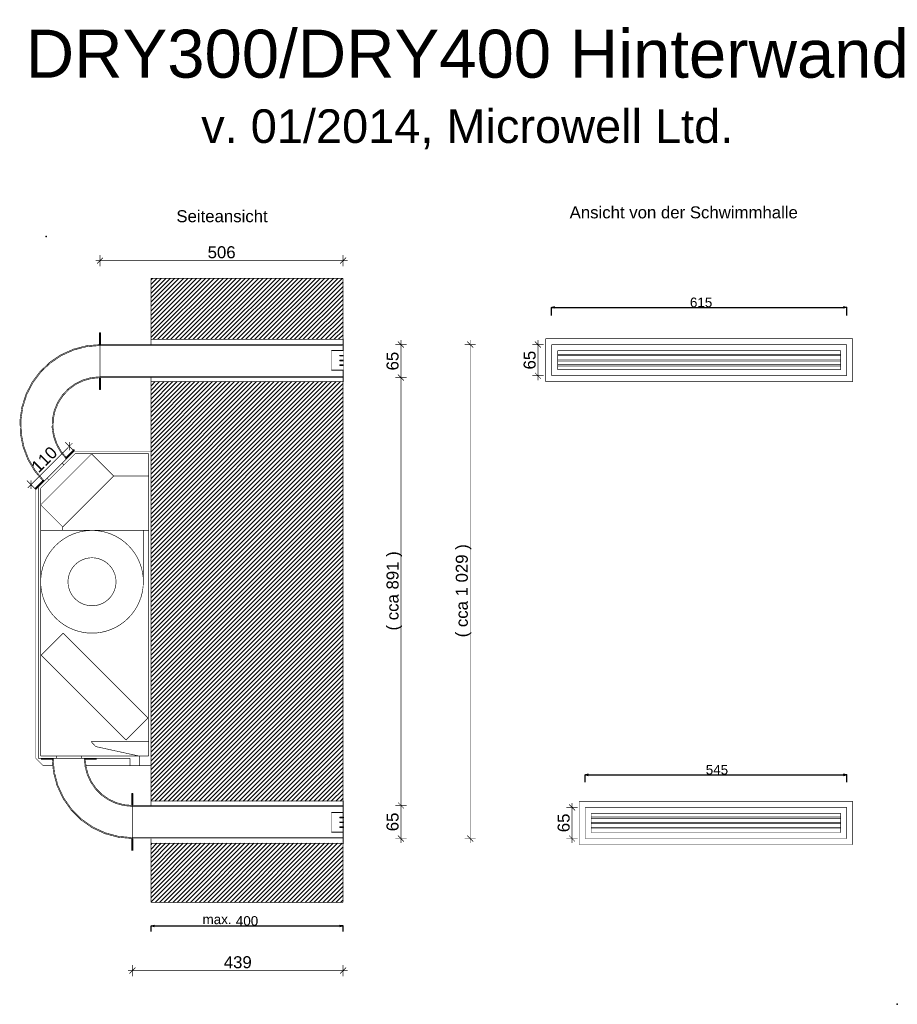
# Model space of a CAD drawing. Extents: x 20560 to 22389, y 912 to 2963.
import ezdxf

# ---------------------------------------------------------------- set-up
doc = ezdxf.new("R2010")
doc.units = 0
doc.header["$MEASUREMENT"] = 0
doc.linetypes.add('Achse', pattern=[11.5, 0, -4, 7.5, 0])
for name, color, linetype in [('Aktivní body', 7, 'Continuous'), ('Desky', 7, 'Continuous'), ('Kóty délkové', 7, 'Continuous'), ('Nábytek a zařízení', 7, 'Continuous'), ('Oblouky a kružnice', 7, 'Continuous'), ('Střechy', 7, 'Continuous'), ('Textové bloky', 7, 'Continuous'), ('Výplně', 7, 'Continuous'), ('Zdi', 7, 'Continuous'), ('Čáry', 7, 'Continuous')]:
    doc.layers.add(name, color=color, linetype=linetype)
doc.styles.add('GENERATED_STYLE_1', font='ARIAL.ttf')
doc.dimstyles.new('Dimstyle_212', dxfattribs={"dimtxt": 25, "dimasz": 11.875, "dimexe": 0.18, "dimexo": 0, "dimgap": 0.09, "dimtad": 1, "dimdec": 0, "dimzin": 0, "dimdsep": 46, "dimtxsty": 'GENERATED_STYLE_1', "dimblk": 'ARROWHEAD_6', "dimblk1": 'ARROWHEAD_6', "dimblk2": 'ARROWHEAD_6', "dimcen": 0.09, "dimclrd": 7, "dimclre": 7, "dimclrt": 7, "dimazin": 0, "dimtfac": 1, "dimtdec": 4, "dimtmove": 0, "dimatfit": 0, "dimfxl": 1, "dimtolj": 1, "dimtzin": 0, "dimarcsym": 0})
doc.dimstyles.new('Peter', dxfattribs={"dimtxt": 20, "dimasz": 7.125, "dimexe": 0.18, "dimexo": 0, "dimgap": 0.09, "dimtad": 1, "dimdec": 0, "dimzin": 0, "dimdsep": 46, "dimtxsty": 'GENERATED_STYLE_1', "dimblk": 'ARROWHEAD_3', "dimblk1": 'ARROWHEAD_3', "dimblk2": 'ARROWHEAD_3', "dimcen": 0.09, "dimclrd": 7, "dimclre": 7, "dimclrt": 7, "dimazin": 0, "dimtfac": 1, "dimtdec": 4, "dimtmove": 0, "dimatfit": 0, "dimfxl": 1, "dimtolj": 1, "dimtzin": 0, "dimarcsym": 0})
pattern_1 = [(45, (0, 0), (-4.596194, 4.596194), [])]

# ---------------------------------------------------------------- blocks, each defined once
blk = doc.blocks.new('HATCH_15', base_point=(20720, 1424.6))
at = {"layer": 'Výplně'}
blk.add_hatch(color=7, dxfattribs=at).paths.add_polyline_path([(20720, 1424.6), (20695, 1424.6), (20695, 1422.6), (20720, 1422.6)], flags=0)
at = {"layer": 'Výplně', "color": 7, "linetype": 'Continuous', "const_width": 1.25}
blk.add_lwpolyline([(20720, 1424.6), (20695, 1424.6), (20695, 1422.6), (20720, 1422.6)], close=True, dxfattribs=at)
blk = doc.blocks.new('HATCH_16', base_point=(20630, 1424.6))
at = {"layer": 'Výplně'}
blk.add_hatch(color=7, dxfattribs=at).paths.add_polyline_path([(20630, 1424.6), (20605, 1424.6), (20605, 1422.6), (20630, 1422.6)], flags=0)
at = {"layer": 'Výplně', "color": 7, "linetype": 'Continuous', "const_width": 1.25}
blk.add_lwpolyline([(20630, 1424.6), (20605, 1424.6), (20605, 1422.6), (20630, 1422.6)], close=True, dxfattribs=at)
blk = doc.blocks.new('HATCH_17', base_point=(20673.1, 2068))
at = {"layer": 'Výplně'}
blk.add_hatch(color=7, dxfattribs=at).paths.add_polyline_path([(20673.1, 2068), (20655.4, 2050.3), (20656.9, 2048.9), (20674.5, 2066.6)], flags=0)
at = {"layer": 'Výplně', "color": 7, "linetype": 'Continuous', "const_width": 1.25}
blk.add_lwpolyline([(20673.1, 2068), (20655.4, 2050.3), (20656.9, 2048.9), (20674.5, 2066.6)], close=True, dxfattribs=at)
blk = doc.blocks.new('HATCH_18', base_point=(20609.5, 2004.4))
at = {"layer": 'Výplně'}
blk.add_hatch(color=7, dxfattribs=at).paths.add_polyline_path([(20609.5, 2004.4), (20591.8, 1986.7), (20593.2, 1985.3), (20610.9, 2002.9)], flags=0)
at = {"layer": 'Výplně', "color": 7, "linetype": 'Continuous', "const_width": 1.25}
blk.add_lwpolyline([(20609.5, 2004.4), (20591.8, 1986.7), (20593.2, 1985.3), (20610.9, 2002.9)], close=True, dxfattribs=at)
blk = doc.blocks.new('HATCH_19', base_point=(21233.9, 1124.6))
at = {"layer": 'Zdi'}
h = blk.add_hatch(dxfattribs=at)
h.set_pattern_fill('cihla plná', scale=6.5, angle=45, style=0, pattern_type=0)
h.set_pattern_definition(pattern_1)
h.paths.add_polyline_path([(21233.9, 1124.6), (21233.9, 1247.6), (20833.9, 1247.6), (20833.9, 1124.6)], flags=0)
blk = doc.blocks.new('HATCH_20', base_point=(21233.9, 2209.6))
at = {"layer": 'Zdi'}
h = blk.add_hatch(dxfattribs=at)
h.set_pattern_fill('cihla plná', scale=6.5, angle=45, style=0, pattern_type=0)
h.set_pattern_definition(pattern_1)
h.paths.add_polyline_path([(21233.9, 2209.6), (20833.9, 2209.6), (20833.9, 1335.6), (21233.9, 1335.6)], flags=0)
blk = doc.blocks.new('HATCH_21', base_point=(21233.9, 2424.6))
at = {"layer": 'Zdi'}
h = blk.add_hatch(dxfattribs=at)
h.set_pattern_fill('cihla plná', scale=6.5, angle=45, style=0, pattern_type=0)
h.set_pattern_definition(pattern_1)
h.paths.add_polyline_path([(21233.9, 2424.6), (20833.9, 2424.6), (20833.9, 2297.6), (21233.9, 2297.6)], flags=0)
blk = doc.blocks.new('HATCH_5', base_point=(21234.9, 2273.7))
at = {"layer": 'Nábytek a zařízení'}
blk.add_hatch(color=7, dxfattribs=at).paths.add_polyline_path([(21234.9, 2273.7), (21234.9, 2298.7), (21234.4, 2298.7), (21233.9, 2298.2), (21233.9, 2275.4), (21233.7, 2274.9), (21233.2, 2274.7), (21210.4, 2274.7), (21209.9, 2274.2), (21209.9, 2273.7)], flags=0)
blk = doc.blocks.new('HATCH_6', base_point=(21234.9, 2233.7))
at = {"layer": 'Nábytek a zařízení'}
blk.add_hatch(color=7, dxfattribs=at).paths.add_polyline_path([(21234.9, 2233.7), (21209.9, 2233.7), (21209.9, 2233.2), (21210.4, 2232.7), (21233.1, 2232.7), (21233.6, 2232.4), (21233.9, 2231.9), (21233.9, 2209.2), (21234.4, 2208.7), (21234.9, 2208.7)], flags=0)
blk = doc.blocks.new('HATCH_7', base_point=(21226.9, 2254.6))
at = {"layer": 'Nábytek a zařízení'}
blk.add_hatch(color=7, dxfattribs=at).paths.add_polyline_path([(21226.9, 2254.6), (21226.9, 2252.6), (21234.9, 2252.6), (21234.9, 2254.6)], flags=0)
blk = doc.blocks.new('HATCH_8', base_point=(21226.9, 2244.6))
at = {"layer": 'Nábytek a zařízení'}
blk.add_hatch(color=7, dxfattribs=at).paths.add_polyline_path([(21226.9, 2244.6), (21226.9, 2242.6), (21234.9, 2242.6), (21234.9, 2244.6)], flags=0)
blk = doc.blocks.new('HATCH_9', base_point=(21226.9, 2264.6))
at = {"layer": 'Nábytek a zařízení'}
blk.add_hatch(color=7, dxfattribs=at).paths.add_polyline_path([(21226.9, 2264.6), (21226.9, 2262.6), (21234.9, 2262.6), (21234.9, 2264.6)], flags=0)
blk = doc.blocks.new('HATCH_10', base_point=(21227.1, 1292.4))
at = {"layer": 'Nábytek a zařízení'}
blk.add_hatch(color=7, dxfattribs=at).paths.add_polyline_path([(21227.1, 1292.4), (21227.1, 1290.4), (21235.1, 1290.4), (21235.1, 1292.4)], flags=0)
blk = doc.blocks.new('HATCH_11', base_point=(21227.1, 1282.4))
at = {"layer": 'Nábytek a zařízení'}
blk.add_hatch(color=7, dxfattribs=at).paths.add_polyline_path([(21227.1, 1282.4), (21227.1, 1280.4), (21235.1, 1280.4), (21235.1, 1282.4)], flags=0)
blk = doc.blocks.new('HATCH_12', base_point=(21227.1, 1302.4))
at = {"layer": 'Nábytek a zařízení'}
blk.add_hatch(color=7, dxfattribs=at).paths.add_polyline_path([(21227.1, 1302.4), (21227.1, 1300.4), (21235.1, 1300.4), (21235.1, 1302.4)], flags=0)
blk = doc.blocks.new('HATCH_13', base_point=(21234.9, 1271.5))
at = {"layer": 'Nábytek a zařízení'}
blk.add_hatch(color=7, dxfattribs=at).paths.add_polyline_path([(21234.9, 1271.5), (21209.9, 1271.5), (21209.9, 1271), (21210.4, 1270.5), (21233.1, 1270.5), (21233.6, 1270.2), (21233.9, 1269.8), (21233.9, 1247), (21234.4, 1246.5), (21234.9, 1246.5)], flags=0)
blk = doc.blocks.new('HATCH_14', base_point=(21234.9, 1311.5))
at = {"layer": 'Nábytek a zařízení'}
blk.add_hatch(color=7, dxfattribs=at).paths.add_polyline_path([(21234.9, 1311.5), (21234.9, 1336.5), (21234.4, 1336.5), (21233.9, 1336), (21233.9, 1313.3), (21233.6, 1312.8), (21233.1, 1312.5), (21210.4, 1312.5), (21209.9, 1312), (21209.9, 1311.5)], flags=0)
blk = doc.blocks.new('*D22')
at = {"layer": 'Kóty délkové', "color": 7, "linetype": 'Continuous', "const_width": 1.25}
for points in [[(21342.9, 2286.6), (21366.3, 2286.6)], [(21360.9, 2280.4), (21348.4, 2292.9)], [(21354.6, 2296), (21354.6, 2286.6)], [(21354.6, 2286.6), (21354.6, 2217.6)], [(21342.9, 2217.6), (21366.3, 2217.6)], [(21360.9, 2211.4), (21348.4, 2223.9)]]:
    blk.add_lwpolyline(points, dxfattribs=at)
at = {"layer": 'Kóty délkové', "color": 7, "style": 'GENERATED_STYLE_1', "oblique": 0}
blk.add_text('65', height=25, rotation=90, dxfattribs=at).set_placement((21349.6, 2232.8))
blk = doc.blocks.new('ARROWHEAD_6')
at = {"color": 0, "linetype": 'Continuous'}
for p, q in [((0, 0), (-1, 0)), ((-0.5, -0.5), (0.5, 0.5))]:
    blk.add_line(p, q, dxfattribs=at)
blk = doc.blocks.new('*D24')
at = {"layer": 'Kóty délkové', "color": 7, "linetype": 'Continuous', "const_width": 1.25}
for points in [[(21342.9, 2217.6), (21366.3, 2217.6)], [(21360.9, 2211.4), (21348.4, 2223.9)], [(21354.6, 2217.6), (21354.6, 1326.6)], [(21360.9, 1320.3), (21348.4, 1332.8)], [(21342.9, 1326.6), (21366.3, 1326.6)]]:
    blk.add_lwpolyline(points, dxfattribs=at)
at = {"layer": 'Kóty délkové', "color": 7, "style": 'GENERATED_STYLE_1', "oblique": 0}
blk.add_text('( cca 891 )', height=25, rotation=90, dxfattribs=at).set_placement((21349.6, 1691))
blk = doc.blocks.new('*D25')
at = {"layer": 'Kóty délkové', "color": 7, "linetype": 'Continuous', "const_width": 1.25}
for points in [[(21360.9, 1320.3), (21348.4, 1332.8)], [(21342.9, 1326.6), (21366.3, 1326.6)], [(21354.6, 1326.6), (21354.6, 1257.6)], [(21342.9, 1257.6), (21366.3, 1257.6)], [(21348.4, 1263.8), (21360.9, 1251.3)], [(21354.6, 1257.6), (21354.6, 1248.2)]]:
    blk.add_lwpolyline(points, dxfattribs=at)
at = {"layer": 'Kóty délkové', "color": 7, "style": 'GENERATED_STYLE_1', "oblique": 0}
blk.add_text('65', height=25, rotation=90, dxfattribs=at).set_placement((21349.6, 1272.8))
blk = doc.blocks.new('*D26')
at = {"layer": 'Kóty délkové', "color": 7, "linetype": 'Continuous', "const_width": 1.25}
for points in [[(21487.2, 2286.6), (21510.6, 2286.6)], [(21505.1, 2280.4), (21492.6, 2292.9)], [(21498.9, 2296), (21498.9, 2286.6)], [(21498.9, 2286.6), (21498.9, 1257.6)], [(21487.2, 1257.6), (21510.6, 1257.6)], [(21492.6, 1263.8), (21505.1, 1251.3)], [(21498.9, 1257.6), (21498.9, 1248.2)]]:
    blk.add_lwpolyline(points, dxfattribs=at)
at = {"layer": 'Kóty délkové', "color": 7, "style": 'GENERATED_STYLE_1', "oblique": 0}
blk.add_text('( cca 1\xa0029 )', height=25, rotation=90, dxfattribs=at).set_placement((21493.9, 1676.7))
blk = doc.blocks.new('*D27')
at = {"layer": 'Kóty délkové', "color": 7, "linetype": 'Continuous', "const_width": 1.25}
for points in [[(20801.2, 988.7), (20788.7, 976.2)], [(20795, 970.7), (20795, 994.2)], [(21227.7, 976.2), (21240.2, 988.7)], [(21233.9, 970.7), (21233.9, 994.2)], [(20785.6, 982.4), (20795, 982.4)], [(20795, 982.4), (21233.9, 982.4)], [(21233.9, 982.4), (21243.3, 982.4)]]:
    blk.add_lwpolyline(points, dxfattribs=at)
at = {"layer": 'Kóty délkové', "color": 7, "style": 'GENERATED_STYLE_1', "oblique": 0}
blk.add_text('439', height=25, dxfattribs=at).set_placement((20985.5, 987.4))
blk = doc.blocks.new('*D29')
at = {"layer": 'Kóty délkové', "color": 7, "linetype": 'Continuous', "const_width": 1.25}
for points in [[(20583.6, 1994.8), (20663.6, 2074.8)], [(20671.9, 2066.6), (20655.3, 2083.1)], [(20663.6, 2066), (20663.6, 2083.7)], [(20663.6, 2074.8), (20670.3, 2081.5)], [(20591.9, 1986.6), (20575.3, 2003.1)], [(20577, 1988.2), (20583.6, 1994.8)], [(20583.6, 2003.7), (20583.6, 1986)]]:
    blk.add_lwpolyline(points, dxfattribs=at)
at = {"layer": 'Kóty délkové', "color": 7, "style": 'GENERATED_STYLE_1', "oblique": 0}
blk.add_text('110', height=25, rotation=45, dxfattribs=at).set_placement((20599.6, 2017.9))
blk = doc.blocks.new('*D30')
at = {"layer": 'Kóty délkové', "color": 7, "linetype": 'Continuous', "const_width": 1.25}
for points in [[(20718.2, 2461.5), (20727.6, 2461.5)], [(20733.8, 2467.7), (20721.3, 2455.2)], [(20727.6, 2449.8), (20727.6, 2473.2)], [(20727.6, 2461.5), (21233.9, 2461.5)], [(21227.7, 2455.2), (21240.2, 2467.7)], [(21233.9, 2449.8), (21233.9, 2473.2)], [(21233.9, 2461.5), (21243.3, 2461.5)]]:
    blk.add_lwpolyline(points, dxfattribs=at)
at = {"layer": 'Kóty délkové', "color": 7, "style": 'GENERATED_STYLE_1', "oblique": 0}
blk.add_text('506', height=25, dxfattribs=at).set_placement((20951.8, 2466.5))
blk = doc.blocks.new('*D31')
at = {"layer": 'Kóty délkové', "color": 7, "linetype": 'Continuous', "const_width": 1.25}
for points in [[(21651.9, 2286.6), (21628.4, 2286.6)], [(21646.4, 2280.4), (21633.9, 2292.9)], [(21640.2, 2286.6), (21640.2, 2296)], [(21640.2, 2221.6), (21640.2, 2286.6)], [(21651.9, 2221.6), (21628.4, 2221.6)], [(21633.9, 2227.9), (21646.4, 2215.4)], [(21640.2, 2212.2), (21640.2, 2221.6)]]:
    blk.add_lwpolyline(points, dxfattribs=at)
at = {"layer": 'Kóty délkové', "color": 7, "style": 'GENERATED_STYLE_1', "oblique": 0}
blk.add_text('65', height=25, rotation=90, dxfattribs=at).set_placement((21635.2, 2234.8))
blk = doc.blocks.new('*D34')
at = {"layer": 'Kóty délkové', "color": 7, "linetype": 'Continuous', "const_width": 1.25}
for points in [[(21722.8, 1322.6), (21699.3, 1322.6)], [(21717.3, 1316.3), (21704.8, 1328.8)], [(21711.1, 1322.6), (21711.1, 1331.9)], [(21711.1, 1257.6), (21711.1, 1322.6)], [(21722.8, 1257.6), (21699.3, 1257.6)], [(21704.8, 1263.8), (21717.3, 1251.3)], [(21711.1, 1248.2), (21711.1, 1257.6)]]:
    blk.add_lwpolyline(points, dxfattribs=at)
at = {"layer": 'Kóty délkové', "color": 7, "style": 'GENERATED_STYLE_1', "oblique": 0}
blk.add_text('65', height=25, rotation=90, dxfattribs=at).set_placement((21706.1, 1270.8))
blk = doc.blocks.new('ARROWHEAD_3')
at = {"color": 0, "linetype": 'Continuous'}
blk.add_line((0, 0), (-1, 0), dxfattribs=at)
blk.add_lwpolyline([(-1, 0.2679), (0, 0), (-1, -0.2679)], dxfattribs=at)
blk = doc.blocks.new('*D37')
at = {"color": 7, "linetype": 'Continuous', "lineweight": -2}
for p, q in [((21738.5, 1375.3), (21738.5, 1390.6)), ((21745.6, 1390.4), (22276.3, 1390.4)), ((22283.5, 1375.3), (22283.5, 1390.6))]:
    blk.add_line(p, q, dxfattribs=at)
at = {"layer": 'Defpoints', "color": 0}
for p in [(21738.5, 1375.3), (22283.5, 1390.4), (22283.5, 1375.3)]:
    blk.add_point(p, dxfattribs=at)
at = {"color": 7, "lineweight": -2, "xscale": 7.124999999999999, "yscale": 7.124999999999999, "zscale": 7.124999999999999, "rotation": 180}
blk.add_blockref('ARROWHEAD_3', (21738.5, 1390.4), dxfattribs=at)
at = {"color": 7, "lineweight": -2, "xscale": 7.124999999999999, "yscale": 7.124999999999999, "zscale": 7.124999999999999}
blk.add_blockref('ARROWHEAD_3', (22283.5, 1390.4), dxfattribs=at)
at = {"color": 7, "linetype": 'Continuous', "lineweight": 0, "insert": (22013.1, 1400.7), "char_height": 20, "attachment_point": 5, "style": 'GENERATED_STYLE_1'}
blk.add_mtext('\\A1;545', dxfattribs=at)
blk = doc.blocks.new('*D38')
at = {"color": 7, "linetype": 'Continuous', "lineweight": -2}
for p, q in [((21668.5, 2347.1), (21668.5, 2364.2)), ((21675.6, 2364.1), (22276.3, 2364.1)), ((22283.5, 2347.1), (22283.5, 2364.2))]:
    blk.add_line(p, q, dxfattribs=at)
at = {"layer": 'Defpoints', "color": 0}
for p in [(22283.5, 2364.1), (21668.5, 2347.1), (22283.5, 2347.1)]:
    blk.add_point(p, dxfattribs=at)
at = {"color": 7, "lineweight": -2, "xscale": 7.124999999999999, "yscale": 7.124999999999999, "zscale": 7.124999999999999, "rotation": 180}
blk.add_blockref('ARROWHEAD_3', (21668.5, 2364.1), dxfattribs=at)
at = {"color": 7, "lineweight": -2, "xscale": 7.124999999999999, "yscale": 7.124999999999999, "zscale": 7.124999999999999}
blk.add_blockref('ARROWHEAD_3', (22283.5, 2364.1), dxfattribs=at)
at = {"color": 7, "linetype": 'Continuous', "lineweight": 0, "insert": (21980.1, 2374.4), "char_height": 20, "attachment_point": 5, "style": 'GENERATED_STYLE_1'}
blk.add_mtext('\\A1;615', dxfattribs=at)
blk = doc.blocks.new('*D39')
at = {"color": 7, "linetype": 'Continuous', "lineweight": -2}
for p, q in [((20833.9, 1063.8), (20833.9, 1075.7)), ((20841, 1075.5), (21226.8, 1075.5)), ((21233.9, 1063.8), (21233.9, 1075.7))]:
    blk.add_line(p, q, dxfattribs=at)
at = {"layer": 'Defpoints', "color": 0}
for p in [(21233.9, 1075.5), (20833.9, 1063.8), (21233.9, 1063.8)]:
    blk.add_point(p, dxfattribs=at)
at = {"color": 7, "lineweight": -2, "xscale": 7.124999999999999, "yscale": 7.124999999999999, "zscale": 7.124999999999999, "rotation": 180}
blk.add_blockref('ARROWHEAD_3', (20833.9, 1075.5), dxfattribs=at)
at = {"color": 7, "lineweight": -2, "xscale": 7.124999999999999, "yscale": 7.124999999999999, "zscale": 7.124999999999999}
blk.add_blockref('ARROWHEAD_3', (21233.9, 1075.5), dxfattribs=at)
at = {"color": 7, "linetype": 'Continuous', "lineweight": 0, "insert": (21033.9, 1085.8), "char_height": 20, "attachment_point": 5, "style": 'GENERATED_STYLE_1'}
blk.add_mtext('\\A1;400', dxfattribs=at)
blk = doc.blocks.new('DIM_1', base_point=(21354.6, 2217.6))
at = {"layer": 'Kóty délkové', "color": 7, "linetype": 'Continuous'}
for p1, p2, text, picture, middle in [((21123.5, 2286.6), (21123.5, 2217.6), '65', '*D22', (21337.1, 2252.1)), ((21123.5, 2217.6), (21123.5, 1326.6), '( cca 891 )', '*D24', (21337.1, 1772.1)), ((21123.5, 1326.6), (21123.5, 1257.6), '65', '*D25', (21337.1, 1292.1))]:
    dim = blk.add_aligned_dim(p1=p1, p2=p2, distance=231.1, text=text, dimstyle='Dimstyle_212', dxfattribs=at)
    dim.commit()
    dim.dimension.update_dxf_attribs({"geometry": picture, "text_midpoint": middle, "text_rotation": 270})

msp = doc.modelspace()

# ---------------------------------------------------------------- linework, layer by layer
at = {"layer": 'Aktivní body', "color": 255}
for p in [(20615.7, 2511.8), (22388.9, 912.2)]:
    msp.add_point(p, dxfattribs=at)
at = {"layer": 'Desky', "color": 7, "linetype": 'Continuous', "const_width": 1.25}
for points in [[(20673.9, 2064.6), (20828.9, 2064.6)], [(20673.9, 2064.6), (20833.9, 2064.6)], [(20676, 2059.6), (20828.9, 2059.6)], [(20833.9, 2059.6), (20833.9, 2064.6)], [(20598.9, 1424.6), (20598.9, 1429.6)], [(20598.9, 1424.6), (20790.2, 1424.6)], [(20603.9, 1429.6), (20810.2, 1429.6)], [(20790.2, 1424.6), (20603.9, 1424.6)], [(20810.2, 1429.6), (20828.9, 1429.6)], [(20810.2, 1424.6), (20810.2, 1429.6)], [(20790.2, 1409.6), (20790.2, 1412.6)], [(20790.2, 1409.6), (20810.2, 1409.6)], [(20805.2, 1409.6), (20795.2, 1409.6)], [(20810.2, 1409.6), (20810.2, 1412.6)]]:
    msp.add_lwpolyline(points, dxfattribs=at)
at = {"layer": 'Nábytek a zařízení', "color": 7, "linetype": 'Continuous', "const_width": 1.25}
for points in [[(21234.4, 2298.7), (21233.9, 2298.7)], [(21233.9, 2298.2), (21234.4, 2298.7)], [(21233.9, 2286.6), (21233.9, 2298.2)], [(21234.4, 2298.7), (21234.9, 2298.7)], [(21234.9, 2273.7), (21234.9, 2298.7)], [(20646.8, 2265.8), (20672.4, 2277.2)], [(20672.4, 2277.2), (20699.6, 2284.3)], [(20673.1, 2275.4), (20699.9, 2282.3)], [(20699.6, 2284.3), (20727.6, 2286.6)], [(20699.9, 2282.3), (20727.6, 2284.6)], [(20727.6, 2286.6), (20727.6, 2284.6)], [(20727.6, 2284.6), (20727.6, 2219.6)], [(20727.6, 2284.6), (20727.6, 2286.6)], [(20727.6, 2286.6), (21233.9, 2286.6)], [(20727.6, 2284.6), (20727.6, 2219.6)], [(20727.6, 2284.6), (21233.9, 2284.6)], [(21233.9, 2275.4), (21233.9, 2284.6)], [(20623.4, 2250.2), (20646.8, 2265.8)], [(20624.7, 2248.6), (20647.7, 2264)], [(20647.7, 2264), (20673.1, 2275.4)], [(21209.9, 2274.2), (21210.4, 2274.7)], [(21209.9, 2273.7), (21209.9, 2274.2)], [(21209.9, 2233.7), (21209.9, 2274.2)], [(21209.9, 2273.7), (21234.9, 2273.7)], [(21210.4, 2274.7), (21233.2, 2274.7)], [(21226.9, 2262.6), (21226.9, 2264.6)], [(21226.9, 2264.6), (21234.9, 2264.6)], [(21226.9, 2262.6), (21234.9, 2262.6)], [(21233.2, 2274.7), (21233.7, 2274.9)], [(21233.7, 2274.9), (21233.9, 2275.4)], [(21234.9, 2264.6), (21234.9, 2273.7)], [(21234.9, 2262.6), (21234.9, 2264.6)], [(21234.9, 2254.6), (21234.9, 2262.6)], [(20603, 2230.9), (20623.4, 2250.2)], [(20604.5, 2229.6), (20624.7, 2248.6)], [(21226.9, 2252.6), (21226.9, 2254.6)], [(21226.9, 2254.6), (21234.9, 2254.6)], [(21226.9, 2252.6), (21234.9, 2252.6)], [(21226.9, 2242.6), (21226.9, 2244.6)], [(21226.9, 2244.6), (21234.9, 2244.6)], [(21226.9, 2242.6), (21234.9, 2242.6)], [(21234.9, 2252.6), (21234.9, 2254.6)], [(21234.9, 2244.6), (21234.9, 2252.6)], [(21234.9, 2242.6), (21234.9, 2244.6)], [(21234.9, 2233.7), (21234.9, 2242.6)], [(20586.2, 2208.5), (20603, 2230.9)], [(20587.9, 2207.4), (20604.5, 2229.6)], [(20709.5, 2218), (20692.1, 2213.1)], [(20709.9, 2216), (20692.8, 2211.2)], [(20727.6, 2219.6), (20709.5, 2218)], [(20727.6, 2217.6), (20709.9, 2216)], [(20727.6, 2219.6), (20727.6, 2217.6)], [(20727.6, 2219.6), (21233.9, 2219.6)], [(20727.6, 2217.6), (20727.6, 2219.6)], [(20727.6, 2217.6), (21233.9, 2217.6)], [(21209.9, 2233.7), (21234.9, 2233.7)], [(21209.9, 2233.2), (21209.9, 2233.7)], [(21210.4, 2232.7), (21209.9, 2233.2)], [(21210.4, 2232.7), (21233.1, 2232.7)], [(21233.6, 2232.4), (21233.1, 2232.7)], [(21233.9, 2231.9), (21233.6, 2232.4)], [(21233.9, 2209.2), (21233.9, 2231.9)], [(21233.9, 2217.6), (21233.9, 2219.6)], [(21234.9, 2208.7), (21234.9, 2233.7)], [(20573.3, 2183.5), (20586.2, 2208.5)], [(20575.1, 2182.8), (20587.9, 2207.4)], [(20661.3, 2194.5), (20648.8, 2181.3)], [(20675.8, 2205.2), (20661.3, 2194.5)], [(20676.9, 2203.5), (20662.6, 2193)], [(20692.1, 2213.1), (20675.8, 2205.2)], [(20692.8, 2211.2), (20676.9, 2203.5)], [(21234.4, 2208.7), (21233.9, 2209.2)], [(21234.4, 2208.7), (21233.9, 2208.7)], [(21234.4, 2208.7), (21234.9, 2208.7)], [(20564.7, 2156.8), (20573.3, 2183.5)], [(20566.7, 2156.3), (20575.1, 2182.8)], [(20648.8, 2181.3), (20639, 2166.1)], [(20650.4, 2180), (20640.8, 2165.2)], [(20662.6, 2193), (20650.4, 2180)], [(20560.8, 2129), (20564.7, 2156.8)], [(20562.8, 2128.9), (20566.7, 2156.3)], [(20639, 2166.1), (20632.1, 2149.4)], [(20640.8, 2165.2), (20634, 2148.8)], [(20632.1, 2149.4), (20628.3, 2131.7)], [(20634, 2148.8), (20630.3, 2131.4)], [(20561.6, 2100.9), (20560.8, 2129)], [(20563.6, 2101.1), (20562.8, 2128.9)], [(20628.3, 2131.7), (20627.7, 2113.6)], [(20627.7, 2113.6), (20630.5, 2095.7)], [(20630.3, 2131.4), (20629.7, 2113.7)], [(20629.7, 2113.7), (20632.4, 2096.2)], [(20567.1, 2073.4), (20561.6, 2100.9)], [(20569, 2073.9), (20563.6, 2101.1)], [(20630.5, 2095.7), (20636.4, 2078.6)], [(20632.4, 2096.2), (20638.2, 2079.4)], [(20577.1, 2047.2), (20567.1, 2073.4)], [(20578.9, 2048), (20569, 2073.9)], [(20636.4, 2078.6), (20645.3, 2062.8)], [(20638.2, 2079.4), (20646.9, 2063.9)], [(20645.3, 2062.8), (20656.9, 2048.9)], [(20646.9, 2063.9), (20658.3, 2050.3)], [(20591.4, 2023), (20577.1, 2047.2)], [(20593, 2024.1), (20578.9, 2048)], [(20656.9, 2048.9), (20658.3, 2050.3)], [(20609.5, 2001.5), (20591.4, 2023)], [(20610.9, 2002.9), (20593, 2024.1)], [(20609.5, 2001.5), (20610.9, 2002.9)], [(20630.5, 1395.6), (20628, 1424.6)], [(20630, 1424.6), (20628, 1424.6)], [(20632.5, 1395.9), (20630, 1424.6)], [(20695, 1424.6), (20696.5, 1407.2)], [(20697, 1424.6), (20695, 1424.6)], [(20697, 1424.6), (20698.5, 1407.5)], [(20638.1, 1367.4), (20630.5, 1395.6)], [(20639.9, 1368.1), (20632.5, 1395.9)], [(20696.5, 1407.2), (20701, 1390.4)], [(20698.5, 1407.5), (20702.9, 1391)], [(20701, 1390.4), (20708.4, 1374.6)], [(20702.9, 1391), (20710.1, 1375.6)], [(20708.4, 1374.6), (20718.4, 1360.3)], [(20710.1, 1375.6), (20719.9, 1361.6)], [(20650.4, 1341.1), (20638.1, 1367.4)], [(20652.1, 1342.1), (20639.9, 1368.1)], [(20718.4, 1360.3), (20730.7, 1347.9)], [(20719.9, 1361.6), (20732, 1349.5)], [(20667.1, 1317.2), (20650.4, 1341.1)], [(20668.6, 1318.5), (20652.1, 1342.1)], [(20730.7, 1347.9), (20745, 1338)], [(20732, 1349.5), (20746, 1339.7)], [(20745, 1338), (20760.8, 1330.6)], [(20746, 1339.7), (20761.5, 1332.5)], [(21234.4, 1336.5), (21233.9, 1336.5)], [(21233.9, 1336), (21234.4, 1336.5)], [(21233.9, 1246.5), (21233.9, 1336.5)], [(21233.9, 1313.3), (21233.9, 1336)], [(21234.4, 1336.5), (21234.9, 1336.5)], [(21234.9, 1311.5), (21234.9, 1336.5)], [(20687.6, 1296.6), (20667.1, 1317.2)], [(20688.9, 1298.2), (20668.6, 1318.5)], [(20760.8, 1330.6), (20777.6, 1326.1)], [(20761.5, 1332.5), (20778, 1328)], [(20777.6, 1326.1), (20795, 1324.6)], [(20778, 1328), (20795, 1326.6)], [(20795, 1324.6), (20795, 1326.6)], [(20795, 1326.6), (21233.9, 1326.6)], [(20795, 1326.6), (20795, 1324.6)], [(20795, 1324.6), (21233.9, 1324.6)], [(20795, 1324.6), (20795, 1259.6)], [(21209.9, 1312), (21210.4, 1312.5)], [(21209.9, 1270.5), (21209.9, 1312.5)], [(21210.4, 1312.5), (21233.1, 1312.5)], [(21233.1, 1312.5), (21233.6, 1312.8)], [(21233.6, 1312.8), (21233.9, 1313.3)], [(21233.9, 1324.6), (21233.9, 1326.6)], [(20711.5, 1279.9), (20687.6, 1296.6)], [(20712.5, 1281.7), (20688.9, 1298.2)], [(21209.9, 1311.5), (21209.9, 1312)], [(21209.9, 1311.5), (21234.9, 1311.5)], [(21227.1, 1300.4), (21227.1, 1302.4)], [(21227.1, 1302.4), (21235.1, 1302.4)], [(21227.1, 1300.4), (21235.1, 1300.4)], [(21227.1, 1290.4), (21227.1, 1292.4)], [(21227.1, 1292.4), (21235.1, 1292.4)], [(21233.9, 1311.5), (21233.9, 1302.4)], [(21233.9, 1300.4), (21233.9, 1292.4)], [(21234.9, 1302.4), (21234.9, 1311.5)], [(21234.9, 1292.4), (21234.9, 1300.4)], [(21235.1, 1300.4), (21235.1, 1302.4)], [(21235.1, 1290.4), (21235.1, 1292.4)], [(20737.9, 1267.6), (20711.5, 1279.9)], [(20738.6, 1269.5), (20712.5, 1281.7)], [(21209.9, 1271.5), (21234.9, 1271.5)], [(21209.9, 1271), (21209.9, 1271.5)], [(21227.1, 1290.4), (21235.1, 1290.4)], [(21227.1, 1280.4), (21227.1, 1282.4)], [(21227.1, 1282.4), (21235.1, 1282.4)], [(21227.1, 1280.4), (21235.1, 1280.4)], [(21233.9, 1290.4), (21233.9, 1282.4)], [(21233.9, 1280.4), (21233.9, 1271.5)], [(21234.9, 1246.5), (21234.9, 1271.5)], [(21234.9, 1282.4), (21234.9, 1290.4)], [(21234.9, 1246.5), (21234.9, 1280.4)], [(21235.1, 1280.4), (21235.1, 1282.4)], [(20766, 1260.1), (20737.9, 1267.6)], [(20766.3, 1262.1), (20738.6, 1269.5)], [(20795, 1257.6), (20766, 1260.1)], [(20795, 1259.6), (20766.3, 1262.1)], [(20795, 1259.6), (21233.9, 1259.6)], [(20795, 1257.6), (20795, 1259.6)], [(20795, 1259.6), (20795, 1257.6)], [(20795, 1257.6), (21233.9, 1257.6)], [(21210.4, 1270.5), (21209.9, 1271)], [(21210.4, 1270.5), (21233.1, 1270.5)], [(21233.6, 1270.2), (21233.1, 1270.5)], [(21233.9, 1269.8), (21233.6, 1270.2)], [(21233.9, 1247), (21233.9, 1269.8)], [(21233.9, 1257.6), (21233.9, 1259.6)], [(21234.4, 1246.5), (21233.9, 1247)], [(21234.4, 1246.5), (21233.9, 1246.5)], [(21234.4, 1246.5), (21234.9, 1246.5)], [(21234.9, 1246.5), (21234.9, 1246.5)]]:
    msp.add_lwpolyline(points, dxfattribs=at)
at = {"layer": 'Oblouky a kružnice', "color": 7, "linetype": 'Continuous', "const_width": 1.25}
for points in [[(20603.9, 1792.5, 1), (20817.9, 1792.5, 1)], [(20660.9, 1792.5, 1), (20760.9, 1792.5, 1)]]:
    msp.add_lwpolyline(points, format="xyb", close=True, dxfattribs=at)
at = {"layer": 'Střechy', "color": 7, "linetype": 'Continuous', "const_width": 1.25}
for points in [[(20648.9, 2039.6), (20673.9, 2064.6)], [(20648.9, 2032.5), (20676, 2059.6)], [(20603.9, 1987.5), (20648.9, 2032.5)], [(20620.9, 2011.6), (20648.9, 2039.6)], [(20652.3, 2035.9), (20648.9, 2039.6)], [(20598.9, 1989.6), (20620.9, 2011.6)], [(20593.9, 1984.6), (20598.9, 1989.6)], [(20598.9, 1984.6), (20598.9, 1989.6)], [(20598.9, 1982.5), (20598.9, 1989.6)], [(20620.9, 2004.5), (20617.5, 2008.1)]]:
    msp.add_lwpolyline(points, dxfattribs=at)
at = {"layer": 'Zdi', "color": 7, "linetype": 'Continuous', "const_width": 1.25}
for points in [[(20833.9, 2424.6), (21233.9, 2424.6)], [(20833.9, 2297.6), (20833.9, 2424.6)], [(21233.9, 2297.6), (21233.9, 2424.6)], [(20833.9, 2297.6), (21233.9, 2297.6)], [(20833.9, 2297.6), (21233.9, 2297.6)], [(20833.9, 2287.6), (20833.9, 2297.6)], [(21233.9, 2287.6), (21233.9, 2297.6)], [(20833.9, 2287.6), (20833.9, 2286.6)], [(20833.9, 2219.6), (21233.9, 2219.6)], [(20833.9, 2209.6), (20833.9, 2219.6)], [(21233.9, 2209.6), (21233.9, 2219.6)], [(20833.9, 2209.6), (21233.9, 2209.6)], [(20833.9, 2064.6), (20833.9, 2209.6)], [(20833.9, 2209.6), (21233.9, 2209.6)], [(21233.9, 1335.6), (21233.9, 2209.6)], [(20828.9, 2064.6), (20673.9, 2064.6)], [(20828.9, 2064.6), (20833.9, 2064.6)], [(20828.9, 2064.6), (20833.9, 2064.6)], [(20828.9, 2034.6), (20828.9, 2059.6)], [(20833.9, 2059.6), (20833.9, 2034.6)], [(20828.9, 1429.6), (20828.9, 2034.6)], [(20833.9, 1335.6), (20833.9, 2034.6)], [(20598.9, 1937.5), (20598.9, 1984.6)], [(20598.9, 1937.5), (20598.9, 1982.5)], [(20603.9, 1987.5), (20603.9, 1942.5)], [(20603.9, 1942.5), (20603.9, 1984.6)], [(20603.9, 1977.8), (20603.9, 1429.6)], [(20598.9, 1429.6), (20598.9, 1965.5)], [(20598.9, 1424.6), (20598.9, 1484.6)], [(20593.9, 1424.6), (20608.9, 1409.6)], [(20598.9, 1424.6), (20603.9, 1424.6)], [(20603.9, 1424.6), (20628, 1424.6)], [(20790.2, 1412.6), (20790.2, 1424.6)], [(20790.2, 1409.6), (20790.2, 1424.6)], [(20810.2, 1424.6), (20810.2, 1412.6)], [(20810.2, 1409.6), (20810.2, 1424.6)], [(20608.9, 1409.6), (20629.3, 1409.6)], [(20698.3, 1409.6), (20833.9, 1409.6)], [(20698.3, 1409.6), (20790.2, 1409.6)], [(20790.2, 1409.6), (20795.2, 1409.6)], [(20805.2, 1409.6), (20795.2, 1409.6)], [(20805.2, 1409.6), (20810.2, 1409.6)], [(20810.2, 1409.6), (20833.9, 1409.6)], [(20833.9, 1335.6), (21233.9, 1335.6)], [(20833.9, 1335.6), (21233.9, 1335.6)], [(20833.9, 1325.6), (20833.9, 1335.6)], [(21233.9, 1325.6), (21233.9, 1335.6)], [(20833.9, 1257.6), (21233.9, 1257.6)], [(20833.9, 1247.6), (20833.9, 1257.6)], [(21233.9, 1247.6), (21233.9, 1257.6)], [(20833.9, 1247.6), (21233.9, 1247.6)], [(20833.9, 1124.6), (20833.9, 1247.6)], [(20833.9, 1247.6), (21233.9, 1247.6)], [(21233.9, 1124.6), (21233.9, 1247.6)], [(20833.9, 1124.6), (21233.9, 1124.6)]]:
    msp.add_lwpolyline(points, dxfattribs=at)
at = {"layer": 'Čáry', "color": 7, "linetype": 'Continuous', "const_width": 1.25}
for points in [[(20727.6, 2311.6), (20726.1, 2311.6)], [(20726.1, 2311.6), (20726.1, 2286.6)], [(20727.6, 2286.6), (20727.6, 2311.6)], [(20727.6, 2311.6), (20729.1, 2311.6)], [(20729.1, 2311.6), (20729.1, 2286.6)], [(21656, 2299.1), (21656, 2209.1)], [(21656, 2299.1), (22296, 2299.1)], [(22296, 2209.1), (22296, 2299.1)], [(21681, 2274.1), (22271, 2274.1)], [(21681, 2274.1), (21681, 2234.1)], [(21681, 2266.4), (22271, 2266.4)], [(21681, 2263.4), (22271, 2263.4)], [(22271, 2234.1), (22271, 2274.1)], [(21681, 2255.6), (22271, 2255.6)], [(21681, 2252.6), (22271, 2252.6)], [(21681, 2244.8), (22271, 2244.8)], [(21681, 2241.8), (22271, 2241.8)], [(20726.1, 2192.6), (20726.1, 2217.6)], [(20727.6, 2217.6), (20727.6, 2192.6)], [(20729.1, 2192.6), (20729.1, 2217.6)], [(21681, 2234.1), (22271, 2234.1)], [(21656, 2209.1), (22296, 2209.1)], [(20727.6, 2192.6), (20726.1, 2192.6)], [(20727.6, 2192.6), (20729.1, 2192.6)], [(20710, 2058.7), (20603.9, 1952.7)], [(20755.9, 2012.8), (20710, 2058.7)], [(20649.9, 1906.7), (20755.9, 2012.8)], [(20755.9, 2012.8), (20828.7, 2012.8)], [(20610.9, 2002.9), (20609.5, 2004.4)], [(20593.9, 1424.6), (20593.9, 1984.6)], [(20649.9, 1906.7), (20603.9, 1952.7)], [(20603.9, 1899.5), (20828.9, 1899.5)], [(20649.9, 1906.7), (20649.9, 1899.5)], [(20817.9, 1792.5), (20817.9, 1899.5)], [(20650.7, 1685.5), (20604.8, 1639.6)], [(20650.7, 1685.5), (20827.5, 1508.7)], [(20781.6, 1462.8), (20604.8, 1639.6)], [(20827.5, 1508.7), (20781.6, 1462.8)], [(20828.9, 1459.6), (20708.9, 1459.6)], [(20708.9, 1459.6), (20718.6, 1449.2)], [(20718.6, 1449.2), (20808.2, 1429.6)], [(20636.8, 1424.6), (20636.8, 1429.8)], [(20688.5, 1424.6), (20688.5, 1429.8)], [(20795, 1351.6), (20793.5, 1351.6)], [(20793.5, 1351.6), (20793.5, 1326.6)], [(20795, 1326.6), (20795, 1351.6)], [(20795, 1351.6), (20796.5, 1351.6)], [(20796.5, 1351.6), (20796.5, 1326.6)], [(21726, 1335.1), (21726, 1245.1)], [(21726, 1335.1), (22296, 1335.1)], [(22296, 1245.1), (22296, 1335.1)], [(21751, 1310.1), (21751, 1270.1)], [(21751, 1310.1), (22271, 1310.1)], [(21751, 1302.4), (22271, 1302.4)], [(21751, 1299.4), (22271, 1299.4)], [(22271, 1270.1), (22271, 1310.1)], [(21751, 1291.6), (22271, 1291.6)], [(21751, 1288.6), (22271, 1288.6)], [(21751, 1280.8), (22271, 1280.8)], [(21751, 1277.8), (22271, 1277.8)], [(20793.5, 1232.6), (20793.5, 1257.6)], [(20795, 1257.6), (20795, 1232.6)], [(20796.5, 1232.6), (20796.5, 1257.6)], [(21751, 1270.1), (22271, 1270.1)], [(20795, 1232.6), (20793.5, 1232.6)], [(20795, 1232.6), (20796.5, 1232.6)], [(21726, 1245.1), (22296, 1245.1)]]:
    msp.add_lwpolyline(points, dxfattribs=at)
at = {"layer": 'Čáry', "color": 7, "linetype": 'Achse', "const_width": 1.25}
for points in [[(21668.5, 2286.6), (21668.5, 2221.6)], [(21668.5, 2286.6), (22283.5, 2286.6)], [(22283.5, 2221.6), (22283.5, 2286.6)], [(21668.5, 2221.6), (22283.5, 2221.6)], [(21738.5, 1322.6), (22283.5, 1322.6)], [(21738.5, 1322.6), (21738.5, 1257.6)], [(22283.5, 1257.6), (22283.5, 1322.6)], [(21738.5, 1257.6), (22283.5, 1257.6)]]:
    msp.add_lwpolyline(points, dxfattribs=at)

# ---------------------------------------------------------------- block references
at = {"layer": 'Kóty délkové', "color": 7, "linetype": 'Continuous'}
msp.add_blockref('DIM_1', (21354.6, 2217.6), dxfattribs=at)
at = {"layer": 'Nábytek a zařízení', "color": 7, "linetype": 'Continuous'}
for name, p in [('HATCH_5', (21234.9, 2273.7)), ('HATCH_9', (21226.9, 2264.6)), ('HATCH_7', (21226.9, 2254.6)), ('HATCH_8', (21226.9, 2244.6)), ('HATCH_6', (21234.9, 2233.7)), ('HATCH_14', (21234.9, 1311.5)), ('HATCH_12', (21227.1, 1302.4)), ('HATCH_10', (21227.1, 1292.4)), ('HATCH_11', (21227.1, 1282.4)), ('HATCH_13', (21234.9, 1271.5))]:
    msp.add_blockref(name, p, dxfattribs=at)
at = {"layer": 'Výplně', "color": 7, "linetype": 'Continuous'}
for name, p in [('HATCH_17', (20673.1, 2068)), ('HATCH_18', (20609.5, 2004.4)), ('HATCH_16', (20630, 1424.6)), ('HATCH_15', (20720, 1424.6))]:
    msp.add_blockref(name, p, dxfattribs=at)
at = {"layer": 'Zdi', "color": 7, "linetype": 'Continuous'}
for name, p in [('HATCH_21', (21233.9, 2424.6)), ('HATCH_20', (21233.9, 2209.6)), ('HATCH_19', (21233.9, 1124.6))]:
    msp.add_blockref(name, p, dxfattribs=at)

# ---------------------------------------------------------------- texts
at = {"layer": 'Textové bloky', "color": 7, "style": 'GENERATED_STYLE_1'}
for s, insert, char_height, width, attachment_point in [('{DRY300/DRY400 Hinterwand}', (21492.8, 2891.9), 100, 2950, 5), ('{v. 01/2014, Microwell Ltd.}', (21492.8, 2735.2), 70, 2950, 5), ('{Seiteansicht}', (20886.7, 2566.6), 25, 291.06, 1), ('{Ansicht von der Schwimmhalle}', (21706.2, 2574.6), 25, 1107.706, 1), ('{max.}', (20971.5, 1089.1), 20, 280.315, 5)]:
    msp.add_mtext(s, dxfattribs=dict(at, insert=insert, char_height=char_height, width=width, attachment_point=attachment_point))

# ---------------------------------------------------------------- dimensions: what is measured, and where the dimension line sits
at = {"linetype": 'Continuous', "lineweight": 0}
for base, p1, p2, picture, middle in [((22283.5, 2364.1), (21668.5, 2347.1), (22283.5, 2347.1), '*D38', (21980.1, 2364.1)), ((22283.5, 1390.4), (21738.5, 1375.3), (22283.5, 1375.3), '*D37', (22013.1, 1390.4))]:
    dim = msp.add_linear_dim(base=base, p1=p1, p2=p2, dimstyle='Peter', dxfattribs=at)
    dim.commit()
    dim.dimension.update_dxf_attribs({"geometry": picture, "text_midpoint": middle, "dimtype": 160})
dim = msp.add_linear_dim(base=(21233.9, 1075.5), p1=(20833.9, 1063.8), p2=(21233.9, 1063.8), dimstyle='Peter', dxfattribs=at)
dim.commit()
dim.dimension.update_dxf_attribs({"geometry": '*D39', "text_midpoint": (21033.9, 1085.8)})
at = {"layer": 'Kóty délkové', "color": 7, "linetype": 'Continuous'}
dim = msp.add_linear_dim(base=(21233.9, 2461.5), p1=(20727.6, 2256.4), p2=(21233.9, 2394.4), dimstyle='Dimstyle_212', dxfattribs=at)
dim.commit()
dim.dimension.update_dxf_attribs({"geometry": '*D30', "text_midpoint": (20961.5, 2479)})
for p1, p2, distance, text, picture, middle, turn in [((21150.5, 2286.6), (21150.5, 1257.6), 348.4, '( cca 1\xa0029 )', '*D26', (21481.4, 1772.1), 270), ((20593.9, 1984.6), (20673.9, 2064.6), 14.5, '110', '*D29', (20611.3, 2047.2), 45)]:
    dim = msp.add_aligned_dim(p1=p1, p2=p2, distance=distance, text=text, dimstyle='Dimstyle_212', dxfattribs=at)
    dim.commit()
    dim.dimension.update_dxf_attribs({"geometry": picture, "text_midpoint": middle, "text_rotation": turn})
for p1, p2, distance, picture, middle in [((21668.5, 2221.6), (21668.5, 2286.6), 28.3, '*D31', (21622.7, 2244.5)), ((22283.5, 1257.6), (22283.5, 1322.6), 572.4, '*D34', (21693.6, 1280.4))]:
    dim = msp.add_aligned_dim(p1=p1, p2=p2, distance=distance, dimstyle='Dimstyle_212', dxfattribs=at)
    dim.commit()
    dim.dimension.update_dxf_attribs({"geometry": picture, "text_midpoint": middle, "text_rotation": 90})
dim = msp.add_aligned_dim(p1=(20795, 1181.8), p2=(21233.9, 1181.8), distance=-199.4, dimstyle='Dimstyle_212', dxfattribs=at)
dim.commit()
dim.dimension.update_dxf_attribs({"geometry": '*D27', "text_midpoint": (20995.2, 999.9)})

doc.saveas('drawing.dxf')
